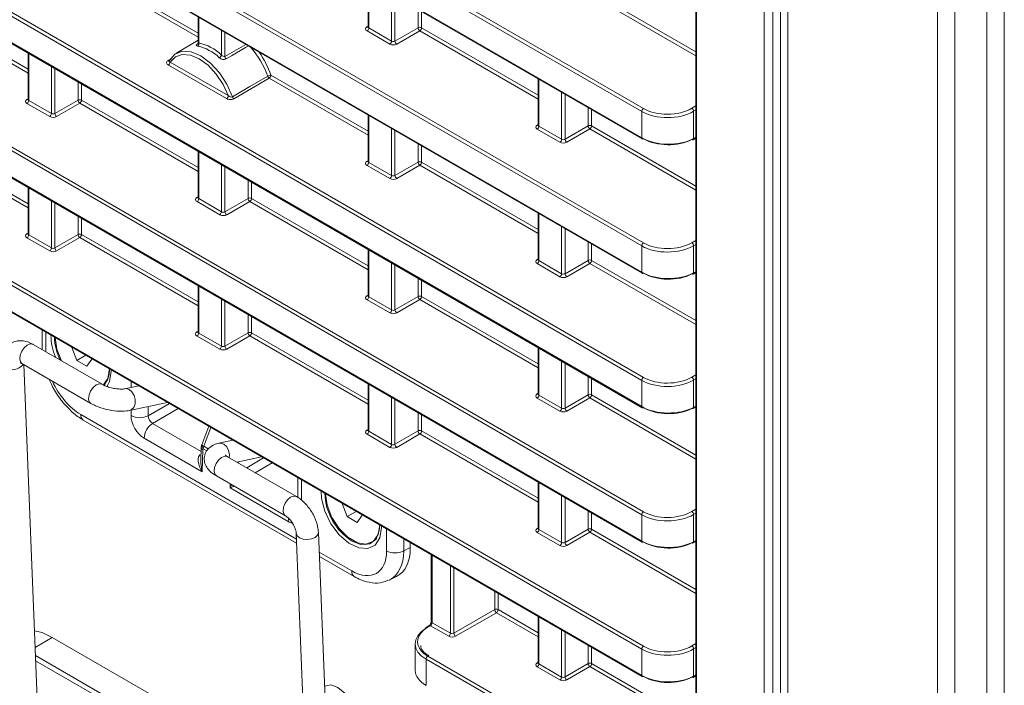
# Model space of a CAD drawing. Header units: millimetres. Extents: x 0 to 1118, y 0 to 864.
# Tile 19 of 156: x 851 to 871, y 243 to 256. Entities that reach past the tile are written whole.
import ezdxf

# ---------------------------------------------------------------- set-up
doc = ezdxf.new("R2010")
doc.units = ezdxf.units.MM

msp = doc.modelspace()

# ---------------------------------------------------------------- linework, layer by layer
at = {"color": 9, "linetype": 'Continuous', "lineweight": 0}
for p, q in [((764.839, 311.611), (863.569, 254.616)), ((863.535, 254.555), (764.804, 311.551)), ((764.804, 311.018), (863.535, 254.023)), ((863.535, 251.831), (764.804, 308.827)), ((764.839, 308.887), (863.569, 251.892)), ((764.804, 308.294), (863.535, 251.298)), ((863.535, 249.107), (764.804, 306.102)), ((764.839, 306.163), (863.569, 249.167)), ((764.804, 305.57), (863.535, 248.574)), ((764.839, 303.439), (863.569, 246.443)), ((863.535, 246.383), (764.804, 303.378)), ((764.804, 302.846), (863.535, 245.85)), ((863.535, 243.658), (764.804, 300.654)), ((764.839, 300.715), (863.569, 243.719)), ((764.804, 300.122), (863.535, 243.126)), ((866.019, 226.205), (866.019, 274.055)), ((866.195, 274.054), (866.195, 226.204)), ((866.495, 226.584), (866.495, 272.923)), ((864.647, 272.41), (864.647, 229.435)), ((869.531, 224.832), (869.531, 271.17)), ((869.884, 224.747), (869.884, 271.086)), ((870.531, 224.747), (870.531, 271.086)), ((870.884, 224.832), (870.884, 271.17)), ((852.176, 257.509), (854.539, 256.145)), ((854.539, 256.064), (852.141, 257.448)), ((858, 257.2), (858, 256.248)), ((858.461, 255.982), (858.461, 256.934)), ((864.632, 255.685), (862.483, 256.926)), ((862.518, 256.987), (864.632, 255.766)), ((851.092, 255.33), (848.694, 256.714)), ((848.729, 256.775), (851.092, 255.411)), ((858.531, 256.894), (858.531, 255.983)), ((859, 256.254), (859, 256.623)), ((859.07, 256.583), (859.07, 256.253)), ((854.553, 256.466), (854.553, 255.945)), ((855.014, 255.699), (855.014, 256.2)), ((855.084, 256.16), (855.084, 255.673)), ((857.965, 256.269), (857.986, 256.282)), ((858.427, 255.921), (857.966, 256.187)), ((858, 256.248), (858.461, 255.982)), ((858.531, 255.983), (859, 256.254)), ((859.036, 256.192), (858.567, 255.922)), ((861.433, 254.808), (859.036, 256.192)), ((859.07, 256.253), (861.433, 254.889)), ((855.084, 255.673), (855.508, 255.915)), ((851.106, 255.732), (851.106, 254.78)), ((853.929, 255.584), (854.005, 255.631)), ((853.973, 255.558), (855.153, 254.877)), ((851.567, 254.514), (851.567, 255.466)), ((851.637, 255.426), (851.637, 254.515)), ((855.118, 254.816), (853.938, 255.497)), ((852.106, 254.785), (852.106, 255.155)), ((852.176, 255.115), (852.176, 254.785)), ((855.982, 255.231), (855.266, 254.812)), ((857.986, 254.074), (855.982, 255.231)), ((856.017, 255.292), (857.986, 254.155)), ((861.448, 255.21), (861.448, 254.258)), ((861.908, 253.992), (861.908, 254.944)), ((861.979, 254.904), (861.979, 253.993)), ((851.07, 254.801), (851.092, 254.814)), ((851.532, 254.453), (851.071, 254.719)), ((851.106, 254.78), (851.567, 254.514)), ((851.637, 254.515), (852.106, 254.785)), ((852.141, 254.724), (851.672, 254.453)), ((854.539, 253.34), (852.141, 254.724)), ((852.176, 254.785), (854.539, 253.421)), ((862.447, 254.264), (862.447, 254.633)), ((862.518, 254.593), (862.518, 254.263)), ((863.535, 254.023), (863.535, 254.555)), ((864.551, 254.62), (864.632, 254.668)), ((864.632, 254.586), (864.586, 254.559)), ((864.586, 254.559), (864.586, 254.007)), ((858, 254.476), (858, 253.524)), ((858.461, 253.258), (858.461, 254.21)), ((858.531, 254.17), (858.531, 253.259)), ((861.412, 254.279), (861.433, 254.292)), ((861.874, 253.931), (861.413, 254.197)), ((861.448, 254.258), (861.908, 253.992)), ((861.979, 253.993), (862.447, 254.264)), ((862.483, 254.202), (862.014, 253.932)), ((864.632, 252.961), (862.483, 254.202)), ((862.518, 254.263), (864.632, 253.042)), ((851.092, 252.606), (848.694, 253.99)), ((848.729, 254.051), (851.092, 252.687)), ((864.586, 254.007), (864.632, 254.032)), ((854.553, 253.742), (854.553, 252.79)), ((859, 253.529), (859, 253.899)), ((859.07, 253.859), (859.07, 253.529)), ((857.965, 253.545), (857.986, 253.558)), ((858, 253.524), (858.461, 253.258)), ((858.531, 253.259), (859, 253.529)), ((859.07, 253.529), (861.433, 252.165)), ((855.014, 252.524), (855.014, 253.476)), ((855.084, 253.436), (855.084, 252.525)), ((858.427, 253.197), (857.966, 253.463)), ((859.036, 253.468), (858.567, 253.198)), ((861.433, 252.084), (859.036, 253.468)), ((855.553, 252.795), (855.553, 253.165)), ((855.623, 253.125), (855.623, 252.795)), ((851.106, 253.008), (851.106, 252.056)), ((851.567, 251.79), (851.567, 252.742)), ((854.517, 252.811), (854.539, 252.824)), ((854.979, 252.463), (854.519, 252.729)), ((854.553, 252.79), (855.014, 252.524)), ((855.084, 252.525), (855.553, 252.795)), ((855.589, 252.734), (855.12, 252.463)), ((857.986, 251.35), (855.589, 252.734)), ((855.623, 252.795), (857.986, 251.431)), ((851.637, 252.702), (851.637, 251.791)), ((852.106, 252.061), (852.106, 252.431)), ((852.176, 252.391), (852.176, 252.061)), ((861.448, 252.486), (861.448, 251.534)), ((861.908, 251.268), (861.908, 252.22)), ((861.979, 252.18), (861.979, 251.269)), ((851.07, 252.077), (851.092, 252.09)), ((851.532, 251.729), (851.071, 251.995)), ((851.106, 252.056), (851.567, 251.79)), ((851.637, 251.791), (852.106, 252.061)), ((852.141, 252), (851.672, 251.729)), ((854.539, 250.616), (852.141, 252)), ((852.176, 252.061), (854.539, 250.697)), ((862.447, 251.539), (862.447, 251.909)), ((864.551, 251.896), (864.632, 251.944)), ((858, 251.752), (858, 250.8)), ((862.518, 251.869), (862.518, 251.539)), ((863.535, 251.298), (863.535, 251.831)), ((864.632, 251.862), (864.586, 251.835)), ((864.586, 251.835), (864.586, 251.283)), ((861.412, 251.555), (861.433, 251.568)), ((861.448, 251.534), (861.908, 251.268)), ((861.979, 251.269), (862.447, 251.539)), ((862.518, 251.539), (864.632, 250.318)), ((858.461, 250.534), (858.461, 251.486)), ((858.531, 251.446), (858.531, 250.535)), ((861.874, 251.207), (861.413, 251.473)), ((862.483, 251.478), (862.014, 251.208)), ((864.632, 250.237), (862.483, 251.478)), ((859, 250.805), (859, 251.175)), ((859.07, 251.135), (859.07, 250.805)), ((864.586, 251.283), (864.632, 251.308)), ((854.553, 251.018), (854.553, 250.066)), ((855.014, 249.8), (855.014, 250.752)), ((855.084, 250.712), (855.084, 249.801)), ((857.965, 250.821), (857.986, 250.834)), ((858.427, 250.473), (857.966, 250.739)), ((858, 250.8), (858.461, 250.534)), ((858.531, 250.535), (859, 250.805)), ((859.036, 250.744), (858.567, 250.473)), ((861.433, 249.36), (859.036, 250.744)), ((859.07, 250.805), (861.433, 249.441)), ((855.553, 250.071), (855.553, 250.441)), ((855.623, 250.401), (855.623, 250.071)), ((851.454, 250.083), (851.454, 249.686)), ((854.517, 250.087), (854.539, 250.1)), ((854.979, 249.739), (854.519, 250.005)), ((854.553, 250.066), (855.014, 249.8)), ((855.084, 249.801), (855.553, 250.071)), ((855.589, 250.01), (855.12, 249.739)), ((857.986, 248.626), (855.589, 250.01)), ((855.623, 250.071), (857.986, 248.707)), ((861.448, 249.762), (861.448, 248.81)), ((861.908, 248.544), (861.908, 249.496)), ((861.979, 249.456), (861.979, 248.545)), ((862.447, 248.815), (862.447, 249.185)), ((862.518, 249.145), (862.518, 248.815)), ((864.551, 249.172), (864.632, 249.22)), ((864.632, 249.138), (864.586, 249.111)), ((853.181, 248.963), (853.181, 249.086)), ((858, 249.028), (858, 248.076)), ((863.535, 248.574), (863.535, 249.107)), ((864.586, 249.111), (864.586, 248.559)), ((858.461, 247.81), (858.461, 248.762)), ((858.531, 248.722), (858.531, 247.811)), ((861.412, 248.831), (861.433, 248.844)), ((861.874, 248.483), (861.413, 248.749)), ((861.448, 248.81), (861.908, 248.544)), ((861.979, 248.545), (862.447, 248.815)), ((862.483, 248.754), (862.014, 248.483)), ((864.632, 247.513), (862.483, 248.754)), ((862.518, 248.815), (864.632, 247.594)), ((853.528, 248.389), (853.959, 248.637)), ((853.528, 248.578), (853.528, 248.389)), ((854.135, 248.535), (853.617, 248.236)), ((864.586, 248.559), (864.632, 248.584)), ((852.161, 248.416), (856.533, 245.892)), ((853.181, 248.392), (853.181, 248.503)), ((859, 248.081), (859, 248.451)), ((859.07, 248.411), (859.07, 248.081)), ((853.617, 248.236), (854.602, 247.667)), ((854.801, 248.151), (854.657, 247.773)), ((854.623, 247.254), (853.446, 247.933)), ((857.965, 248.097), (857.986, 248.11)), ((858.427, 247.749), (857.966, 248.015)), ((858, 248.076), (858.461, 247.81)), ((858.531, 247.811), (859, 248.081)), ((859.036, 248.02), (858.567, 247.749)), ((861.433, 246.636), (859.036, 248.02)), ((859.07, 248.081), (861.433, 246.717)), ((854.642, 247.72), (854.637, 247.705)), ((854.718, 247.677), (854.642, 247.72)), ((854.657, 247.773), (854.747, 247.721)), ((854.637, 247.705), (854.623, 247.254)), ((855.525, 247.336), (855.869, 247.535)), ((855.356, 247.458), (855.349, 247.437)), ((856.042, 247.435), (855.698, 247.236)), ((855.192, 246.926), (855.189, 247.01)), ((856.369, 246.246), (855.192, 246.926)), ((856.634, 247.093), (856.634, 246.678)), ((861.448, 247.038), (861.448, 246.086)), ((861.908, 245.82), (861.908, 246.772)), ((861.979, 246.732), (861.979, 245.821)), ((862.447, 246.091), (862.447, 246.461)), ((862.518, 246.421), (862.518, 246.091)), ((863.535, 245.85), (863.535, 246.383)), ((864.551, 246.448), (864.632, 246.495)), ((864.632, 246.414), (864.586, 246.387)), ((864.586, 246.387), (864.586, 245.835)), ((861.412, 246.107), (861.433, 246.12)), ((858.361, 245.653), (858.361, 246.096)), ((861.874, 245.759), (861.413, 246.025)), ((861.448, 246.086), (861.908, 245.82)), ((861.979, 245.821), (862.447, 246.091)), ((862.483, 246.03), (862.014, 245.759)), ((864.632, 244.789), (862.483, 246.03)), ((862.518, 246.091), (864.632, 244.87)), ((858.708, 245.896), (858.708, 245.65)), ((864.586, 245.835), (864.632, 245.86)), ((856.994, 245.626), (857.654, 245.245)), ((858.708, 245.65), (858.842, 245.717)), ((859.282, 245.564), (859.282, 244.196)), ((859.655, 243.981), (859.655, 245.349)), ((859.725, 245.309), (859.725, 243.982)), ((860.553, 244.461), (860.553, 244.83)), ((860.623, 244.79), (860.623, 244.46)), ((859.725, 243.982), (860.553, 244.461)), ((860.589, 244.399), (859.76, 243.921)), ((861.433, 243.912), (860.589, 244.399)), ((860.623, 244.46), (861.433, 243.993)), ((859.249, 244.135), (859.187, 244.097)), ((859.62, 243.92), (859.249, 244.135)), ((859.282, 244.196), (859.655, 243.981)), ((861.448, 244.314), (861.448, 243.362)), ((861.908, 243.095), (861.908, 244.048)), ((861.979, 244.008), (861.979, 243.097)), ((851.584, 243.898), (851.234, 243.692)), ((862.447, 243.367), (862.447, 243.737)), ((864.551, 243.724), (864.632, 243.771)), ((854.55, 241.619), (851.241, 243.529)), ((862.518, 243.696), (862.518, 243.367)), ((863.535, 243.126), (863.535, 243.658)), ((864.632, 243.69), (864.586, 243.663)), ((864.586, 243.663), (864.586, 243.111)), ((851.245, 243.425), (854.462, 241.568)), ((863.535, 240.934), (859.161, 243.459)), ((859.161, 243.459), (859.161, 242.927)), ((859.195, 243.52), (863.569, 240.995)), ((861.412, 243.383), (861.433, 243.396)), ((861.448, 243.362), (861.908, 243.095)), ((861.979, 243.097), (862.447, 243.367)), ((862.518, 243.367), (864.632, 242.146)), ((861.874, 243.035), (861.413, 243.301)), ((862.483, 243.306), (862.014, 243.035)), ((864.632, 242.065), (862.483, 243.306)), ((864.586, 243.111), (864.632, 243.136))]:
    msp.add_line(p, q, dxfattribs=at)
at = {"color": 7, "linetype": 'Continuous', "lineweight": 15}
for p, q in [((764.814, 310.996), (863.545, 254)), ((764.814, 308.271), (863.545, 251.276)), ((764.814, 305.547), (863.545, 248.552)), ((764.814, 302.823), (863.545, 245.827)), ((764.814, 300.099), (863.545, 243.103)), ((866.349, 273.127), (866.349, 226.788)), ((864.632, 272.43), (864.632, 229.455)), ((857.986, 257.209), (857.986, 256.269)), ((854.539, 256.475), (854.539, 255.943)), ((857.986, 256.269), (857.984, 256.263)), ((854.539, 256), (854.091, 255.728)), ((851.092, 255.741), (851.092, 254.8)), ((853.951, 255.58), (853.95, 255.579)), ((861.433, 255.219), (861.433, 254.279)), ((851.091, 254.801), (851.09, 254.794)), ((857.986, 254.485), (857.986, 253.545)), ((861.433, 254.279), (861.432, 254.273)), ((864.575, 253.984), (864.632, 254.015)), ((854.539, 253.751), (854.539, 252.81)), ((857.986, 253.545), (857.984, 253.538)), ((851.092, 253.017), (851.092, 252.076)), ((854.539, 252.811), (854.537, 252.804)), ((861.433, 252.495), (861.433, 251.555)), ((851.091, 252.077), (851.09, 252.07)), ((857.986, 251.761), (857.986, 250.82)), ((861.433, 251.555), (861.432, 251.548)), ((864.575, 251.26), (864.632, 251.291)), ((854.539, 251.027), (854.539, 250.086)), ((857.986, 250.821), (857.984, 250.814)), ((851.381, 250.125), (851.381, 249.742)), ((854.539, 250.087), (854.537, 250.08)), ((852.592, 249.029), (851.195, 249.835)), ((851.984, 249.777), (851.981, 249.772)), ((851.987, 249.776), (851.981, 249.772)), ((851.981, 249.772), (852.083, 249.509)), ((861.433, 249.771), (861.433, 248.83)), ((852.266, 249.615), (852.083, 249.509)), ((852.287, 249.392), (852.389, 249.537)), ((852.389, 249.537), (852.386, 249.545)), ((850.97, 249.446), (852.367, 248.639)), ((851.373, 240.225), (851.005, 249.425)), ((852.083, 249.509), (852.287, 249.392)), ((852.742, 249.333), (852.742, 249.34)), ((852.778, 249.319), (852.779, 249.292)), ((853.336, 248.997), (853.054, 248.936)), ((853.057, 248.937), (853.054, 248.936)), ((857.986, 249.037), (857.986, 248.096)), ((861.433, 248.831), (861.432, 248.824)), ((853.148, 248.496), (853.917, 248.661)), ((864.575, 248.536), (864.632, 248.567)), ((852.213, 248.302), (856.537, 245.806)), ((854.757, 248.177), (854.614, 247.802)), ((857.986, 248.097), (857.984, 248.09)), ((854.604, 247.755), (854.596, 247.476)), ((855.246, 247.895), (854.963, 247.834)), ((856.534, 246.753), (855.137, 247.56)), ((855.325, 247.451), (855.826, 247.559)), ((854.912, 247.17), (856.309, 246.364)), ((856.561, 247.135), (856.561, 246.736)), ((861.433, 247.047), (861.433, 246.106)), ((857.464, 246.614), (857.461, 246.609)), ((857.467, 246.612), (857.461, 246.609)), ((857.461, 246.609), (857.563, 246.346)), ((857.746, 246.451), (857.563, 246.346)), ((857.563, 246.346), (857.767, 246.228)), ((857.767, 246.228), (857.869, 246.373)), ((857.869, 246.373), (857.866, 246.382)), ((858.222, 246.17), (858.222, 246.176)), ((856.529, 246.007), (856.898, 236.758)), ((857.348, 236.776), (856.978, 246.025)), ((861.433, 246.107), (861.432, 246.1)), ((858.842, 245.717), (858.842, 245.818)), ((864.575, 245.812), (864.632, 245.843)), ((856.998, 245.539), (857.706, 245.131)), ((859.267, 245.573), (859.267, 244.217)), ((858.424, 245.065), (858.562, 245.133)), ((859.223, 244.137), (859.161, 244.099)), ((861.433, 244.323), (861.433, 243.382)), ((855.078, 241.881), (851.584, 243.898)), ((858.941, 243.768), (858.941, 243.23)), ((861.433, 243.383), (861.432, 243.376)), ((864.575, 243.088), (864.632, 243.119))]:
    msp.add_line(p, q, dxfattribs=at)
at = {"color": 7, "linetype": 'Continuous', "lineweight": 15, "flags": 128}
for points in [[(853.96, 255.589), (854.07, 255.715), (854.222, 255.775), (854.402, 255.764), (854.598, 255.683), (854.793, 255.538), (854.974, 255.341), (855.125, 255.106), (855.235, 254.853)], [(851.381, 249.742), (851.381, 249.74), (851.382, 249.727)], [(852.779, 249.292), (852.745, 249.082), (852.69, 248.977)], [(858.258, 246.155), (858.259, 246.128), (858.226, 245.918), (858.13, 245.769), (857.982, 245.697), (857.798, 245.71), (857.597, 245.807), (857.402, 245.976), (857.234, 246.201), (857.11, 246.455), (857.045, 246.713), (857.037, 246.86)], [(858.222, 246.17), (858.214, 246.063), (858.147, 245.891), (858.023, 245.792), (857.856, 245.777), (857.665, 245.848)], [(851.584, 243.898), (851.377, 243.994), (851.221, 244.034)], [(857.746, 242.239), (857.718, 242.42), (857.637, 242.607), (857.516, 242.77), (857.373, 242.885), (857.23, 242.935), (857.109, 242.911), (857.103, 242.907)]]:
    msp.add_lwpolyline(points, dxfattribs=at)
at = {"color": 9, "linetype": 'Continuous', "lineweight": 0, "flags": 128}
for points in [[(855.153, 254.877), (855.047, 255.105), (854.906, 255.315), (854.741, 255.491), (854.563, 255.622), (854.385, 255.697), (854.22, 255.711), (854.079, 255.664), (853.973, 255.558)], [(855.564, 255.883), (855.503, 255.849), (855.216, 255.684), (855.107, 255.622)], [(855.235, 254.853), (855.306, 254.895), (855.592, 255.062), (855.951, 255.272)], [(851.645, 249.973), (851.678, 249.74), (851.768, 249.505)], [(850.924, 249.541), (850.933, 249.617), (850.965, 249.697), (851.015, 249.768), (851.075, 249.82), (851.137, 249.845), (851.19, 249.838), (851.195, 249.835)], [(850.97, 249.446), (850.938, 249.479), (850.924, 249.541)], [(852.62, 249.015), (852.709, 249.145), (852.742, 249.343)], [(852.32, 248.734), (852.329, 248.811), (852.362, 248.89), (852.412, 248.962), (852.472, 249.014), (852.533, 249.038), (852.586, 249.032), (852.591, 249.029)], [(853.234, 248.56), (853.262, 248.633), (853.265, 248.718), (853.243, 248.803), (853.2, 248.875), (853.141, 248.923), (853.077, 248.939), (853.057, 248.937)], [(852.366, 248.64), (852.335, 248.673), (852.32, 248.734)], [(853.148, 248.496), (853.186, 248.511), (853.234, 248.56)], [(854.963, 247.834), (855, 247.836), (855.065, 247.812), (855.12, 247.759), (855.159, 247.683), (855.176, 247.597), (855.173, 247.539)], [(854.572, 247.596), (854.588, 247.588), (854.599, 247.584)], [(854.866, 247.265), (854.875, 247.341), (854.907, 247.421), (854.957, 247.492), (855.017, 247.544), (855.079, 247.569), (855.132, 247.562), (855.137, 247.56)], [(854.912, 247.17), (854.881, 247.204), (854.866, 247.265)], [(856.262, 246.459), (856.272, 246.535), (856.304, 246.615), (856.354, 246.686), (856.414, 246.738), (856.475, 246.763), (856.528, 246.756), (856.534, 246.753)], [(857.125, 246.81), (857.158, 246.577), (857.253, 246.331), (857.399, 246.105), (857.578, 245.927), (857.769, 245.817), (857.948, 245.789), (858.094, 245.846), (858.189, 245.981), (858.222, 246.179)], [(856.307, 246.364), (856.277, 246.398), (856.262, 246.459)], [(856.369, 246.246), (856.372, 246.287), (856.376, 246.306)], [(856.529, 246.007), (856.546, 245.959), (856.595, 245.916)], [(856.595, 245.916), (856.668, 245.889), (856.754, 245.88), (856.84, 245.893), (856.913, 245.924), (856.961, 245.97), (856.979, 246.022), (856.978, 246.025)]]:
    msp.add_lwpolyline(points, dxfattribs=at)
at = {"color": 9, "linetype": 'Continuous', "lineweight": 0}
for centre, radius, start, end in [((857.98, 256.293), 0.0279, 236.5278, 281.5634), ((857.924, 256.251), 0.077, 303.2297, 357.3477), ((859.035, 256.185), 0.077, 62.6565, 116.7662), ((859.079, 256.258), 0.0793, 183.5222, 236.4778), ((858.993, 256.257), 0.077, 303.2297, 357.3477), ((854.495, 255.929), 0.0604, 305.9949, 15.9348), ((858.384, 255.985), 0.077, 303.2297, 357.3477), ((858.611, 255.988), 0.0793, 183.5222, 236.4778), ((853.944, 255.607), 0.0278, 236.318, 281.8836), ((853.896, 255.562), 0.077, 303.2297, 357.3477), ((854.915, 255.736), 0.106, 301.2937, 339.586), ((855.164, 255.678), 0.0802, 183.467, 223.9881), ((856.028, 255.136), 0.156, 93.9099, 119.5045), ((856.026, 255.297), 0.0795, 198.7239, 236.7043), ((855.94, 255.295), 0.077, 303.2297, 357.3477), ((851.086, 254.824), 0.0279, 236.5278, 281.5634), ((851.029, 254.783), 0.077, 303.2297, 357.3477), ((852.141, 254.717), 0.077, 62.6565, 116.7662), ((852.185, 254.79), 0.0793, 183.5222, 236.4778), ((852.099, 254.789), 0.077, 303.2297, 357.3477), ((855.076, 254.88), 0.077, 303.2297, 357.3477), ((855.31, 254.879), 0.0796, 198.3946, 236.6812), ((851.49, 254.517), 0.077, 303.2297, 357.3477), ((851.716, 254.52), 0.0793, 183.5222, 236.4778), ((863.612, 254.551), 0.077, 123.2297, 177.3477), ((864.507, 254.554), 0.0793, 3.5222, 56.4778), ((861.427, 254.303), 0.0279, 236.5278, 281.5634), ((861.371, 254.261), 0.077, 303.2297, 357.3477), ((862.482, 254.195), 0.077, 62.6565, 116.7662), ((862.527, 254.268), 0.0793, 183.5222, 236.4778), ((862.441, 254.267), 0.077, 303.2297, 357.3477), ((861.832, 253.995), 0.077, 303.2297, 357.3477), ((862.058, 253.998), 0.0793, 183.5222, 236.4778), ((863.559, 254.02), 0.0247, 173.763, 234.9248), ((864.561, 254.005), 0.0251, 303.6566, 5.5302), ((857.98, 253.568), 0.0279, 236.5278, 281.5634), ((857.924, 253.527), 0.077, 303.2297, 357.3477), ((859.035, 253.461), 0.077, 62.6565, 116.7662), ((859.079, 253.534), 0.0793, 183.5222, 236.4778), ((858.993, 253.533), 0.077, 303.2297, 357.3477), ((858.384, 253.261), 0.077, 303.2297, 357.3477), ((858.611, 253.264), 0.0793, 183.5222, 236.4778), ((854.533, 252.834), 0.0279, 236.5278, 281.5634), ((854.476, 252.793), 0.077, 303.2297, 357.3477), ((855.588, 252.727), 0.077, 62.6565, 116.7662), ((855.632, 252.8), 0.0793, 183.5222, 236.4778), ((855.546, 252.799), 0.077, 303.2297, 357.3477), ((854.937, 252.527), 0.077, 303.2297, 357.3477), ((855.163, 252.53), 0.0793, 183.5222, 236.4778), ((851.086, 252.1), 0.0279, 236.5278, 281.5634), ((851.029, 252.059), 0.077, 303.2297, 357.3477), ((852.141, 251.992), 0.077, 62.6565, 116.7662), ((852.185, 252.066), 0.0793, 183.5222, 236.4778), ((852.099, 252.064), 0.077, 303.2297, 357.3477), ((851.49, 251.793), 0.077, 303.2297, 357.3477), ((851.716, 251.795), 0.0793, 183.5222, 236.4778), ((863.612, 251.827), 0.077, 123.2297, 177.3477), ((864.507, 251.83), 0.0793, 3.5222, 56.4778), ((861.427, 251.578), 0.0279, 236.5278, 281.5634), ((861.371, 251.537), 0.077, 303.2297, 357.3477), ((862.482, 251.471), 0.077, 62.6565, 116.7662), ((862.527, 251.544), 0.0793, 183.5222, 236.4778), ((862.441, 251.543), 0.077, 303.2297, 357.3477), ((861.832, 251.271), 0.077, 303.2297, 357.3477), ((862.058, 251.274), 0.0793, 183.5222, 236.4778), ((863.559, 251.296), 0.0247, 173.763, 234.9248), ((864.561, 251.281), 0.0251, 303.6566, 5.5302), ((857.98, 250.844), 0.0279, 236.5278, 281.5634), ((857.924, 250.803), 0.077, 303.2297, 357.3477), ((859.035, 250.737), 0.077, 62.6565, 116.7662), ((859.079, 250.81), 0.0793, 183.5222, 236.4778), ((858.993, 250.809), 0.077, 303.2297, 357.3477), ((858.384, 250.537), 0.077, 303.2297, 357.3477), ((858.611, 250.54), 0.0793, 183.5222, 236.4778), ((854.533, 250.11), 0.0279, 236.5278, 281.5634), ((854.476, 250.069), 0.077, 303.2297, 357.3477), ((855.588, 250.002), 0.077, 62.6565, 116.7662), ((855.632, 250.076), 0.0793, 183.5222, 236.4778), ((855.546, 250.074), 0.077, 303.2297, 357.3477), ((854.937, 249.803), 0.077, 303.2297, 357.3477), ((855.163, 249.805), 0.0793, 183.5222, 236.4778), ((850.771, 249.602), 0.281, 237.4614, 322.6664), ((863.612, 249.103), 0.077, 123.2297, 177.3477), ((864.507, 249.106), 0.0793, 3.5222, 56.4778), ((861.427, 248.854), 0.0279, 236.5278, 281.5634), ((861.371, 248.813), 0.077, 303.2297, 357.3477), ((862.482, 248.747), 0.077, 62.6565, 116.7662), ((862.527, 248.82), 0.0793, 183.5222, 236.4778), ((862.441, 248.819), 0.077, 303.2297, 357.3477), ((861.832, 248.547), 0.077, 303.2297, 357.3477), ((862.058, 248.55), 0.0793, 183.5222, 236.4778), ((863.559, 248.572), 0.0247, 173.763, 234.9248), ((864.561, 248.557), 0.0251, 303.6566, 5.5302), ((852.28, 248.401), 0.12, 172.8844, 235.8034), ((853.358, 248.736), 0.386, 242.6993, 296.146), ((853.832, 247.915), 0.386, 123.85, 177.3048), ((857.98, 248.12), 0.0279, 236.5278, 281.5634), ((857.924, 248.079), 0.077, 303.2297, 357.3477), ((859.035, 248.013), 0.077, 62.6565, 116.7662), ((859.079, 248.086), 0.0793, 183.5222, 236.4778), ((858.993, 248.085), 0.077, 303.2297, 357.3477), ((854.663, 247.758), 0.0589, 184.3961, 244.0112), ((854.748, 247.788), 0.125, 178.1657, 212.5351), ((858.384, 247.813), 0.077, 303.2297, 357.3477), ((858.611, 247.815), 0.0793, 183.5222, 236.4778), ((863.612, 246.379), 0.077, 123.2297, 177.3477), ((864.507, 246.382), 0.0793, 3.5222, 56.4778), ((861.427, 246.13), 0.0279, 236.5278, 281.5634), ((861.371, 246.089), 0.077, 303.2297, 357.3477), ((862.482, 246.023), 0.077, 62.6565, 116.7662), ((862.527, 246.096), 0.0793, 183.5222, 236.4778), ((862.441, 246.095), 0.077, 303.2297, 357.3477), ((861.832, 245.823), 0.077, 303.2297, 357.3477), ((862.058, 245.825), 0.0793, 183.5222, 236.4778), ((863.559, 245.848), 0.0247, 173.763, 234.9248), ((864.561, 245.833), 0.0251, 303.6566, 5.5302), ((858.538, 245.996), 0.386, 242.6993, 296.146), ((857.773, 245.23), 0.12, 172.8827, 235.8205), ((860.588, 244.392), 0.077, 62.6565, 116.7662), ((860.632, 244.466), 0.0793, 183.5222, 236.4778), ((860.546, 244.464), 0.077, 303.2297, 357.3477), ((859.234, 244.115), 0.0244, 53.4892, 117.3259), ((859.292, 244.219), 0.0247, 185.0787, 246.2415), ((859.172, 244.076), 0.0251, 54.4735, 116.3416), ((859.578, 243.985), 0.077, 303.2297, 357.3477), ((859.804, 243.987), 0.0793, 183.5222, 236.4778), ((863.612, 243.655), 0.077, 123.2297, 177.3477), ((864.507, 243.658), 0.0793, 3.5222, 56.4778), ((859.238, 243.456), 0.077, 123.2297, 177.3477), ((861.427, 243.406), 0.0279, 236.5278, 281.5634), ((861.371, 243.365), 0.077, 303.2297, 357.3477), ((862.482, 243.298), 0.077, 62.6565, 116.7662), ((862.527, 243.372), 0.0793, 183.5222, 236.4778), ((862.441, 243.37), 0.077, 303.2297, 357.3477), ((863.559, 243.124), 0.0247, 173.763, 234.9248), ((861.832, 243.099), 0.077, 303.2297, 357.3477), ((862.058, 243.101), 0.0793, 183.5222, 236.4778), ((864.561, 243.109), 0.0251, 303.6566, 5.5302)]:
    msp.add_arc(centre, radius, start, end, dxfattribs=at)
at = {"color": 7, "linetype": 'Continuous', "lineweight": 15}
for centre, radius, start, end in [((854.363, 255.035), 0.93, 45.5715, 78.2144), ((854.35, 255.013), 0.886, 45.5715, 78.2144), ((854.324, 254.707), 1.722, 19.1411, 42.0563), ((854.302, 254.695), 1.816, 19.1791, 36.0505), ((863.555, 254.022), 0.0248, 245.3602, 304.6041), ((864.565, 254.007), 0.0247, 233.6019, 292.9652), ((863.555, 251.298), 0.0248, 245.3602, 304.6041), ((864.565, 251.283), 0.0247, 233.6019, 292.9652), ((852.699, 250.02), 1.142, 179.7948, 202.9621), ((852.714, 250.005), 1.086, 181.1841, 206.5897), ((852.314, 249.302), 0.429, 316.1341, 4.1224), ((863.555, 248.574), 0.0248, 245.3602, 304.6041), ((864.565, 248.559), 0.0247, 233.6019, 292.9652), ((858.295, 246.854), 1.187, 181.7054, 237.9536), ((863.555, 245.85), 0.0248, 245.3602, 304.6041), ((864.565, 245.835), 0.0247, 233.6019, 292.9652), ((859.176, 244.079), 0.0247, 127.033, 186.4015), ((863.555, 243.126), 0.0248, 245.3602, 304.6041), ((864.565, 243.111), 0.0247, 233.6019, 292.9652)]:
    msp.add_arc(centre, radius, start, end, dxfattribs=at)
at = {"color": 9, "linetype": 'Continuous', "lineweight": 0}
for centre, major_axis, ratio, start_param, end_param in [((858.036, 256.229), (0.1, 0.0015), 0.587275, 2.364613, 3.917956), ((858.036, 256.27), (0.05, 0.0016), 0.597067, 3.122887, 3.908285), ((858.497, 255.963), (0.1, 0.0015), 0.587275, 3.917956, 5.471299), ((858.497, 256.004), (0.05, 0.0016), 0.597067, 3.908285, 5.461628), ((851.142, 254.761), (0.1, 0.0015), 0.587275, 2.364613, 3.917956), ((851.142, 254.801), (0.05, 0.0016), 0.597067, 3.122887, 3.908285), ((851.602, 254.535), (0.05, 0.0016), 0.597067, 3.908285, 5.461628), ((864.065, 254.871), (0.75, 0.011), 0.586615, 3.918577, 5.471921), ((864.064, 254.911), (0.7, 0.011), 0.587275, 3.917956, 5.471299), ((851.603, 254.495), (0.1, 0.0015), 0.587275, 3.917956, 5.471299), ((861.484, 254.239), (0.1, 0.0015), 0.587275, 2.364613, 3.917956), ((861.483, 254.28), (0.05, 0.0016), 0.597067, 3.122887, 3.908285), ((861.944, 253.973), (0.1, 0.0015), 0.587275, 3.917956, 5.471299), ((861.944, 254.014), (0.05, 0.0016), 0.597067, 3.908285, 5.461628), ((858.036, 253.505), (0.1, 0.0015), 0.587275, 2.364613, 3.917956), ((858.036, 253.546), (0.05, 0.0016), 0.597067, 3.122887, 3.908285), ((858.497, 253.239), (0.1, 0.0015), 0.587275, 3.917956, 5.471299), ((858.497, 253.28), (0.05, 0.0016), 0.597067, 3.908285, 5.461628), ((854.589, 252.771), (0.1, 0.0015), 0.587275, 2.364613, 3.917956), ((854.589, 252.811), (0.05, 0.0016), 0.597067, 3.122887, 3.908285), ((855.05, 252.545), (0.05, 0.0016), 0.597067, 3.908285, 5.461628), ((855.05, 252.505), (0.1, 0.0015), 0.587275, 3.917956, 5.471299), ((851.142, 252.037), (0.1, 0.0015), 0.587275, 2.364613, 3.917956), ((851.142, 252.077), (0.05, 0.0016), 0.597067, 3.122887, 3.908285), ((851.603, 251.771), (0.1, 0.0015), 0.587275, 3.917956, 5.471299), ((851.602, 251.811), (0.05, 0.0016), 0.597067, 3.908285, 5.461628), ((864.065, 252.147), (0.75, 0.011), 0.586615, 3.918577, 5.471921), ((864.064, 252.187), (0.7, 0.011), 0.587275, 3.917956, 5.471299), ((861.484, 251.515), (0.1, 0.0015), 0.587275, 2.364613, 3.917956), ((861.483, 251.556), (0.05, 0.0016), 0.597067, 3.122887, 3.908285), ((861.944, 251.249), (0.1, 0.0015), 0.587275, 3.917956, 5.471299), ((861.944, 251.29), (0.05, 0.0016), 0.597067, 3.908285, 5.461628), ((858.036, 250.781), (0.1, 0.0015), 0.587275, 2.364613, 3.917956), ((858.036, 250.821), (0.05, 0.0016), 0.597067, 3.122887, 3.908285), ((858.497, 250.555), (0.05, 0.0016), 0.597067, 3.908285, 5.461628), ((858.497, 250.515), (0.1, 0.0015), 0.587275, 3.917956, 5.471299), ((854.589, 250.047), (0.1, 0.0015), 0.587275, 2.364613, 3.917956), ((854.589, 250.087), (0.05, 0.0016), 0.597067, 3.122887, 3.908285), ((855.05, 249.781), (0.1, 0.0015), 0.587275, 3.917956, 5.471299), ((855.05, 249.821), (0.05, 0.0016), 0.597067, 3.908285, 5.461628), ((864.064, 249.463), (0.7, 0.011), 0.587275, 3.917956, 5.471299), ((852.162, 249.233), (-0.5, 0.866), 0.578085, 1.405626, 2.355667), ((864.065, 249.423), (0.75, 0.011), 0.586615, 3.918577, 5.471921), ((861.484, 248.791), (0.1, 0.0015), 0.587275, 2.364613, 3.917956), ((861.483, 248.832), (0.05, 0.0016), 0.597067, 3.122887, 3.908285), ((861.944, 248.565), (0.05, 0.0016), 0.597067, 3.908285, 5.461628), ((853.446, 248.24), (-0.187, 0.325), 0.578085, 0.786089, 2.355667), ((853.623, 248.342), (-0.062, 0.108), 0.661444, 0.786097, 2.355676), ((861.944, 248.525), (0.1, 0.0015), 0.587275, 3.917956, 5.471299), ((858.036, 248.057), (0.1, 0.0015), 0.587275, 2.364613, 3.917956), ((858.036, 248.097), (0.05, 0.0016), 0.597067, 3.122887, 3.908285), ((854.726, 247.745), (0.112, -0.057), 0.094777, 3.151645, 3.593935), ((854.735, 247.769), (0.12, -0.035), 0.182004, 3.568943, 4.064495), ((854.735, 247.769), (0.075, 0.101), 0.548757, 1.923034, 2.418586), ((858.497, 247.791), (0.1, 0.0015), 0.587275, 3.917956, 5.471299), ((858.497, 247.831), (0.05, 0.0016), 0.597067, 3.908285, 5.461628), ((864.065, 246.699), (0.75, 0.011), 0.586615, 3.918577, 5.471921), ((864.064, 246.739), (0.7, 0.011), 0.587275, 3.917956, 5.471299), ((856.369, 246.553), (-0.188, 0.325), 0.576679, 2.356885, 2.657534), ((861.484, 246.067), (0.1, 0.0015), 0.587275, 2.364613, 3.917956), ((861.483, 246.107), (0.05, 0.0016), 0.597067, 3.122887, 3.908285), ((861.944, 245.801), (0.1, 0.0015), 0.587275, 3.917956, 5.471299), ((861.944, 245.841), (0.05, 0.0016), 0.597067, 3.908285, 5.461628), ((857.653, 246.063), (-0.501, 0.867), 0.576679, 2.356885, 3.926463), ((857.83, 246.165), (-0.612, 1.091), 0.576903, 3.113686, 3.933423), ((859.248, 244.175), (0.0237, 0.044), 0.556897, 3.928091, 5.481434), ((859.69, 243.816), (0.7, 0.011), 0.587275, 2.364613, 2.700546), ((859.69, 244.003), (0.05, 0.0016), 0.597067, 3.908285, 5.461628), ((859.691, 243.963), (0.1, 0.0015), 0.587275, 3.917956, 5.471299), ((864.065, 243.975), (0.75, 0.011), 0.586615, 3.918577, 5.471921), ((864.064, 244.015), (0.7, 0.011), 0.587275, 3.917956, 5.471299), ((861.484, 243.343), (0.1, 0.0015), 0.587275, 2.364613, 3.917956), ((861.483, 243.383), (0.05, 0.0016), 0.597067, 3.122887, 3.908285), ((861.944, 243.077), (0.1, 0.0015), 0.587275, 3.917956, 5.471299), ((861.944, 243.117), (0.05, 0.0016), 0.597067, 3.908285, 5.461628)]:
    msp.add_ellipse(centre, major_axis=major_axis, ratio=ratio, start_param=start_param, end_param=end_param, dxfattribs=at)
at = {"color": 7, "linetype": 'Continuous', "lineweight": 15}
for centre, major_axis, ratio, start_param, end_param in [((864.065, 254.319), (0.75, -0.01), 0.567807, 3.934873, 5.488216), ((864.064, 254.278), (0.7, -0.01), 0.567125, 3.935417, 5.48876), ((864.065, 251.595), (0.75, -0.01), 0.567807, 3.934873, 5.488216), ((864.064, 251.553), (0.7, -0.01), 0.567125, 3.935417, 5.48876), ((864.065, 248.871), (0.75, -0.01), 0.567807, 3.934873, 5.488216), ((864.064, 248.829), (0.7, -0.01), 0.567125, 3.935417, 5.48876), ((864.065, 246.147), (0.75, -0.01), 0.567807, 3.934873, 5.488216), ((864.064, 246.105), (0.7, -0.01), 0.567125, 3.935417, 5.48876), ((857.958, 246.229), (-0.626, 1.084), 0.576679, 3.106726, 3.926463), ((857.83, 246.165), (-0.612, 1.091), 0.576903, 3.076572, 3.113686), ((859.691, 243.776), (0.75, 0.011), 0.586615, 2.365234, 3.918577), ((859.69, 243.816), (0.7, 0.011), 0.587275, 2.700546, 3.917956), ((859.691, 243.223), (0.75, -0.01), 0.567807, 3.149475, 3.934873), ((864.065, 243.422), (0.75, -0.01), 0.567807, 3.934873, 5.488216), ((864.064, 243.381), (0.7, -0.01), 0.567125, 3.935417, 5.48876)]:
    msp.add_ellipse(centre, major_axis=major_axis, ratio=ratio, start_param=start_param, end_param=end_param, dxfattribs=at)
at = {"color": 9, "linetype": 'Continuous', "lineweight": 0}
for points, knots in [([(854.533, 255.927), (854.514, 255.916), (854.504, 255.905), (854.504, 255.889), (854.513, 255.883), (854.531, 255.88)], [0, 0, 0, 0, 0.5, 0.5, 1, 1, 1, 1]), ([(854.553, 255.945), (854.55, 255.944), (854.542, 255.943), (854.538, 255.942), (854.539, 255.943), (854.539, 255.943)], [0, 0, 0, 0, 0.465848, 0.9255385, 1, 1, 1, 1]), ([(853.929, 255.584), (853.909, 255.572), (853.9, 255.556), (853.905, 255.523), (853.918, 255.509), (853.938, 255.497)], [0, 0, 0, 0, 0.5, 0.5, 1, 1, 1, 1]), ([(853.973, 255.558), (853.967, 255.56), (853.957, 255.562), (853.949, 255.569), (853.949, 255.575), (853.95, 255.579), (853.951, 255.58), (853.951, 255.58)], [0, 0, 0, 0, 0.357244, 0.692379, 0.9042, 0.972114, 1, 1, 1, 1]), ([(854.97, 255.646), (854.988, 255.629), (855.012, 255.617), (855.062, 255.608), (855.088, 255.611), (855.107, 255.622)], [0, 0, 0, 0, 0.5, 0.5, 1, 1, 1, 1]), ([(855.084, 255.673), (855.074, 255.667), (855.06, 255.668), (855.035, 255.679), (855.023, 255.688), (855.014, 255.699)], [0, 0, 0, 0, 0.5, 0.5, 1, 1, 1, 1]), ([(855.118, 254.816), (855.138, 254.805), (855.164, 254.797), (855.218, 254.795), (855.247, 254.8), (855.266, 254.812)], [0, 0, 0, 0, 0.5, 0.5, 1, 1, 1, 1]), ([(855.235, 254.853), (855.223, 254.847), (855.206, 254.848), (855.176, 254.858), (855.163, 254.867), (855.153, 254.877)], [0, 0, 0, 0, 0.5, 0.5, 1, 1, 1, 1]), ([(854.623, 247.254), (854.623, 247.254), (854.603, 247.286), (854.567, 247.356), (854.538, 247.455), (854.54, 247.525), (854.552, 247.568), (854.564, 247.584), (854.572, 247.596)], [0, 0, 0, 0, 0.0042176, 0.3030103, 0.6212884, 0.8374244, 0.8781819, 1, 1, 1, 1]), ([(854.597, 247.476), (854.597, 247.438), (854.599, 247.362), (854.614, 247.29), (854.623, 247.254), (854.623, 247.254)], [0, 0, 0, 0, 0.494521, 0.9916071, 1, 1, 1, 1]), ([(855.192, 246.926), (855.192, 246.926), (855.2, 246.947), (855.21, 246.97), (855.22, 246.992)], [0, 0, 0, 0, 0.019542, 1, 1, 1, 1]), ([(855.271, 246.963), (855.267, 246.961), (855.236, 246.944), (855.212, 246.935), (855.192, 246.926), (855.192, 246.926)], [0, 0, 0, 0, 0.115714, 0.987692, 1, 1, 1, 1])]:
    msp.add_open_spline(points, degree=3, knots=knots, dxfattribs=at)
at = {"color": 7, "linetype": 'Continuous', "lineweight": 15}
for points, knots in [([(854.538, 255.943), (854.538, 255.941), (854.539, 255.935), (854.536, 255.927), (854.532, 255.922), (854.533, 255.923), (854.533, 255.923)], [0, 0, 0, 0, 0.130901, 0.588131, 0.886553, 1, 1, 1, 1]), ([(853.951, 255.58), (853.952, 255.582), (853.954, 255.584), (853.957, 255.587), (853.959, 255.588), (853.96, 255.589)], [0, 0, 0, 0, 0.55917, 0.765648, 1, 1, 1, 1]), ([(851.195, 249.835), (851.159, 249.854), (851.071, 249.898), (850.922, 249.92), (850.758, 249.88), (850.634, 249.773), (850.561, 249.625), (850.556, 249.515), (850.554, 249.456)], [0, 0, 0, 0, 0.125023, 0.308316, 0.475576, 0.655207, 0.816355, 1, 1, 1, 1]), ([(850.94, 249.46), (850.939, 249.46), (850.936, 249.46), (850.952, 249.456), (850.967, 249.448), (850.97, 249.446)], [0, 0, 0, 0, 0.251043, 0.829758, 1, 1, 1, 1]), ([(851.526, 249.125), (851.54, 249.087), (851.592, 248.954), (851.732, 248.74), (851.929, 248.509), (852.097, 248.372), (852.193, 248.314), (852.213, 248.302)], [0, 0, 0, 0, 0.108169, 0.384867, 0.6631, 0.92937, 1, 1, 1, 1]), ([(853.054, 248.936), (853.042, 248.934), (853.017, 248.93), (852.948, 248.929), (852.857, 248.939), (852.751, 248.962), (852.655, 248.996), (852.611, 249.019), (852.592, 249.029)], [0, 0, 0, 0, 0.13385, 0.27825, 0.451774, 0.645828, 0.846874, 1, 1, 1, 1]), ([(852.367, 248.639), (852.398, 248.623), (852.49, 248.574), (852.671, 248.514), (852.893, 248.477), (853.05, 248.478), (853.129, 248.492), (853.148, 248.496)], [0, 0, 0, 0, 0.138472, 0.403207, 0.662749, 0.920754, 1, 1, 1, 1]), ([(854.614, 247.802), (854.613, 247.801), (854.608, 247.791), (854.606, 247.775), (854.605, 247.759), (854.604, 247.755)], [0, 0, 0, 0, 0.04657, 0.707726, 1, 1, 1, 1]), ([(854.963, 247.834), (854.928, 247.824), (854.851, 247.804), (854.749, 247.736), (854.675, 247.627), (854.656, 247.504), (854.685, 247.39), (854.752, 247.288), (854.832, 247.219), (854.894, 247.181), (854.912, 247.17)], [0, 0, 0, 0, 0.120759, 0.268885, 0.399798, 0.526067, 0.646236, 0.77069, 0.933983, 1, 1, 1, 1]), ([(855.137, 247.56), (855.124, 247.568), (855.101, 247.582), (855.09, 247.594), (855.092, 247.591), (855.093, 247.591)], [0, 0, 0, 0, 0.516709, 0.944366, 1, 1, 1, 1]), ([(856.978, 246.025), (856.975, 246.064), (856.965, 246.173), (856.898, 246.356), (856.773, 246.554), (856.643, 246.685), (856.558, 246.738), (856.534, 246.753)], [0, 0, 0, 0, 0.141575, 0.3913994, 0.6415137, 0.8969494, 1, 1, 1, 1]), ([(856.309, 246.364), (856.321, 246.356), (856.348, 246.338), (856.401, 246.288), (856.454, 246.217), (856.497, 246.137), (856.522, 246.064), (856.528, 246.024), (856.529, 246.009), (856.529, 246.007)], [0, 0, 0, 0, 0.135305, 0.296428, 0.474723, 0.663119, 0.831422, 0.982624, 1, 1, 1, 1]), ([(857.706, 245.131), (857.75, 245.107), (857.869, 245.045), (858.062, 244.997), (858.253, 244.995), (858.352, 245.041), (858.387, 245.057)], [0, 0, 0, 0, 0.197608, 0.52636, 0.833634, 1, 1, 1, 1]), ([(859.267, 244.217), (859.267, 244.213), (859.267, 244.205), (859.262, 244.188), (859.254, 244.17), (859.242, 244.154), (859.231, 244.142), (859.225, 244.139), (859.223, 244.137)], [0, 0, 0, 0, 0.163263, 0.328902, 0.510588, 0.700844, 0.868967, 1, 1, 1, 1]), ([(859.221, 243.523), (859.196, 243.539), (859.124, 243.586), (859.059, 243.66), (859.054, 243.715), (859.053, 243.733)], [0, 0, 0, 0, 0.259352, 0.759482, 1, 1, 1, 1])]:
    msp.add_open_spline(points, degree=3, knots=knots, dxfattribs=at)

doc.saveas('drawing.dxf')
